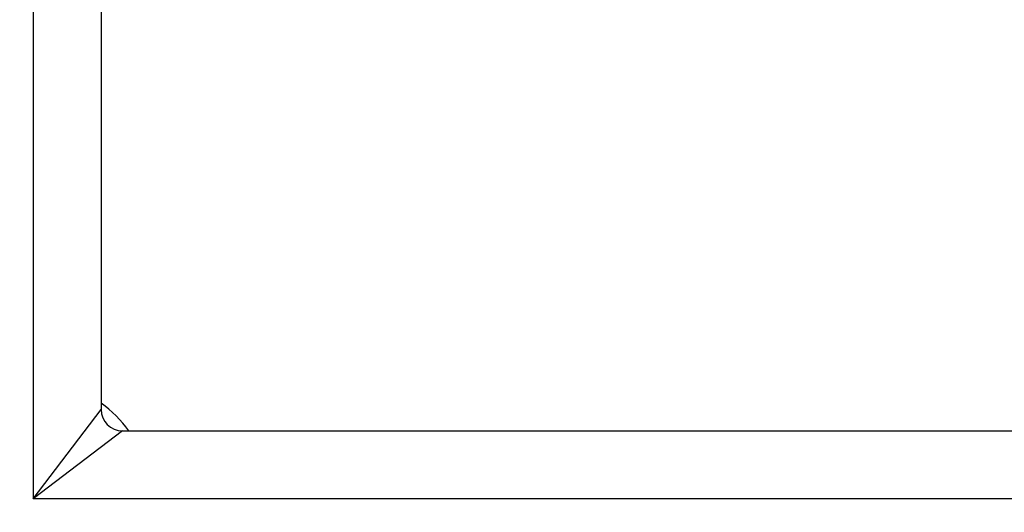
# Model space of a CAD drawing. Header units: inches. Extents: x 17 to 237, y 17 to 149.
# Tile 4 of 118: x 106.583 to 108.019, y 66.914 to 67.631. Entities that reach past the tile are written whole.
import ezdxf

# ---------------------------------------------------------------- set-up
doc = ezdxf.new("R2010")
doc.units = ezdxf.units.IN
doc.header["$MEASUREMENT"] = 0
doc.layers.add('Visible Edges(ANSI)', color=7, linetype='Continuous', lineweight=25)
doc.layers.add('Visible Tangent Edges(ANSI)', color=7, linetype='Continuous', lineweight=25)

msp = doc.modelspace()

# ---------------------------------------------------------------- linework, layer by layer
at = {"layer": 'Visible Edges(ANSI)'}
for p, q in [((106.7018, 101.2691), (106.7018, 67.0633)), ((106.7328, 67.0323), (140.9385, 67.0323))]:
    msp.add_line(p, q, dxfattribs=at)
for centre, radius, start, end in [((106.7328, 67.0633), 0.3853, 180, 270), ((106.5857, 66.9162), 0.195, 36.5553, 53.4447), ((106.7328, 67.0633), 0.031, 180, 270)]:
    msp.add_arc(centre, radius, start, end, dxfattribs=at)
at = {"layer": 'Visible Tangent Edges(ANSI)'}
for p, q in [((106.6028, 101.3991), (106.6028, 66.9333)), ((106.6028, 66.9333), (106.7018, 67.0633)), ((106.7328, 67.0323), (106.6028, 66.9333)), ((141.0685, 66.9333), (106.6028, 66.9333))]:
    msp.add_line(p, q, dxfattribs=at)

doc.saveas('drawing.dxf')
